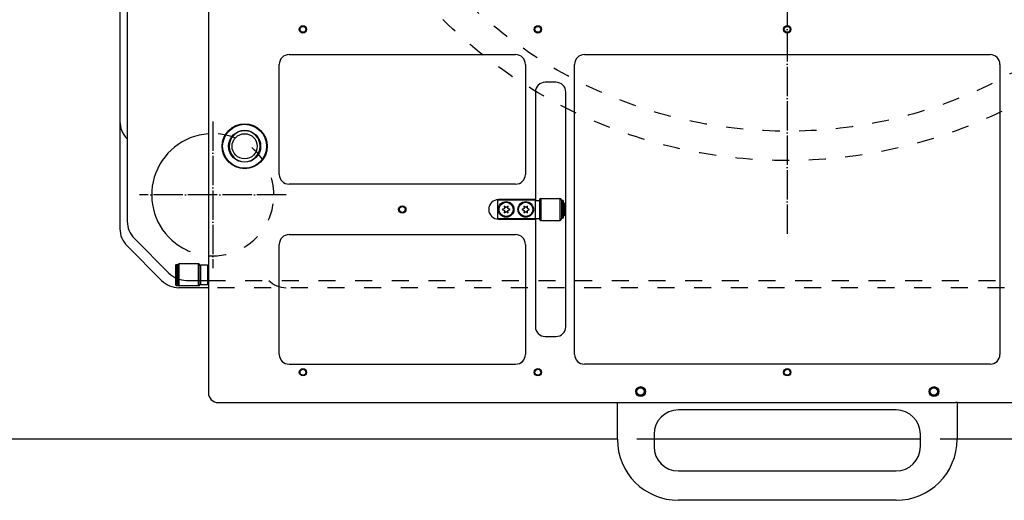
# Model space of a CAD drawing. Extents: x -1809 to 6113, y -4129 to 1471.
# Tile 58 of 197: x 986 to 1389, y -2162 to -1965. Entities that reach past the tile are written whole.
import ezdxf

# ---------------------------------------------------------------- set-up
doc = ezdxf.new("R2010")
doc.units = 0
doc.linetypes.add('DASHED', pattern=[15, 7, -8])
doc.linetypes.add('DOT_CENTER', pattern=[14, 12, -1, 0, -1])
doc.layers.get('0').update_dxf_attribs({"linetype": 'CONTINUOUS'})
for name, color, linetype in [('1', 7, 'CONTINUOUS'), ('141', 7, 'CONTINUOUS'), ('16', 7, 'CONTINUOUS'), ('DIMPROHIDE', 7, 'CONTINUOUS'), ('OBJECT', 7, 'CONTINUOUS')]:
    doc.layers.add(name, color=color, linetype=linetype)

# ---------------------------------------------------------------- blocks, each defined once
blk = doc.blocks.new('HEADPLATE_TEL', base_point=(934, -2316.07))
at = {"layer": '141', "color": 7, "linetype": 'CONTINUOUS'}
for p, q in [((1030, -1538.88), (1030, -2047.74)), ((1032.93, -2054.81), (1047.07, -2068.95)), ((1054.14, -2071.88), (1063.2, -2071.88))]:
    blk.add_line(p, q, dxfattribs=at)
at = {"layer": '141', "color": 7, "linetype": 'DASHED'}
blk.add_line((1063.2, -2071.88), (1535.86, -2071.88), dxfattribs=at)
at = {"layer": '141', "color": 7, "linetype": 'CONTINUOUS'}
for centre, start, end in [((1040, -2047.74), 180, -135), ((1054.14, -2061.88), -135, -90)]:
    blk.add_arc(centre, 10, start, end, dxfattribs=at)
at = {"layer": '16', "color": 1, "linetype": 'DOT_CENTER'}
blk.add_line((1300, -1589.68), (1300, -2054.08), dxfattribs=at)
at = {"layer": 'DIMPROHIDE', "color": 7, "linetype": 'CONTINUOUS'}
for p, q in [((1027, -1538.88), (1027, -2050.74)), ((1044.07, -2071.95), (1029.93, -2057.81)), ((1063.2, -2074.88), (1051.14, -2074.88)), ((1230.5, -2136.88), (934, -2136.88)), ((1354.5, -2136.88), (1245.5, -2136.88)), ((1630, -2136.88), (1369.5, -2136.88))]:
    blk.add_line(p, q, dxfattribs=at)
at = {"layer": 'DIMPROHIDE', "color": 7, "linetype": 'DASHED'}
for p, q in [((1538.86, -2074.88), (1063.2, -2074.88)), ((1245.5, -2136.88), (1230.5, -2136.88)), ((1369.5, -2136.88), (1354.5, -2136.88))]:
    blk.add_line(p, q, dxfattribs=at)
for radius in [201, 189]:
    blk.add_circle((1300, -1821.88), radius, dxfattribs=at)
at = {"layer": 'DIMPROHIDE', "color": 7, "linetype": 'CONTINUOUS'}
for centre, radius, start, end in [((1037, -2006.88), 10, 180, -134.427), ((1065, -2036.88), 25, 94.1289, -127.7343), ((1037, -2050.74), 10, 180, -135), ((1051.14, -2064.88), 10, -135, -90), ((1095, -2064.88), 10, -135.573, -90)]:
    blk.add_arc(centre, radius, start, end, dxfattribs=at)
at = {"layer": 'DIMPROHIDE', "color": 7, "linetype": 'DASHED'}
for start, end in [(0, 94.1289), (-127.7343, 0)]:
    blk.add_arc((1065, -2036.88), 25, start, end, dxfattribs=at)
at = {"layer": 'OBJECT', "color": 1, "linetype": 'DOT_CENTER'}
for p, q in [((1065, -2006.88), (1065, -2066.88)), ((1095, -2036.88), (1035, -2036.88))]:
    blk.add_line(p, q, dxfattribs=at)
blk = doc.blocks.new('E7018-24101__831', base_point=(1536.8, -1521.88))
at = {"color": 1, "linetype": 'CONTINUOUS'}
for p, q in [((1063.2, -1525.88), (1063.2, -2117.88)), ((1096.18, -1979.53), (1188.86, -1979.53)), ((1217, -1979.53), (1383, -1979.53)), ((1092.18, -2028.53), (1092.18, -1983.53)), ((1192.86, -1983.53), (1192.86, -2028.53)), ((1213, -2102.19), (1213, -1983.53)), ((1387, -1983.53), (1387, -2102.19)), ((1205.4, -1990.86), (1201, -1990.86)), ((1197, -1994.86), (1197, -2038.86)), ((1209.4, -2090.86), (1209.4, -1994.86)), ((1188.86, -2032.53), (1096.18, -2032.53)), ((1197, -2038.86), (1181.9, -2038.86)), ((1197, -2038.86), (1197, -2039.06)), ((1197, -2039.16), (1197, -2039.06)), ((1197, -2046.56), (1197, -2039.16)), ((1181.9, -2046.86), (1197, -2046.86)), ((1197, -2046.66), (1197, -2046.56)), ((1197, -2046.66), (1197, -2046.86)), ((1197, -2046.86), (1197, -2090.86)), ((1096.18, -2053.19), (1188.86, -2053.19)), ((1092.18, -2102.19), (1092.18, -2057.19)), ((1192.86, -2057.19), (1192.86, -2102.19)), ((1201, -2094.86), (1205.4, -2094.86)), ((1096.18, -2106.19), (1188.86, -2106.19)), ((1383, -2106.19), (1217, -2106.19)), ((1067.2, -2121.88), (1230.5, -2121.88)), ((1230.5, -2121.88), (1231.1, -2121.88)), ((1231.1, -2121.88), (1368.9, -2121.88)), ((1369.5, -2121.88), (1368.9, -2121.88)), ((1369.5, -2121.88), (1532.8, -2121.88))]:
    blk.add_line(p, q, dxfattribs=at)
for centre, radius in [((1101.88, -1969.2), 1.5), ((1101.88, -1969.2), 1.2), ((1198, -1969.2), 1.5), ((1198, -1969.2), 1.2), ((1300, -1969.2), 1.5), ((1300, -1969.2), 1.2), ((1078.03, -2017.03), 9.2), ((1078.03, -2017.03), 9), ((1078.03, -2017.03), 6.55), ((1142.52, -2042.86), 1.5), ((1142.52, -2042.86), 1.2), ((1101.88, -2109.49), 1.5), ((1101.88, -2109.49), 1.2), ((1198, -2109.49), 1.5), ((1198, -2109.49), 1.2), ((1300, -2109.49), 1.5), ((1300, -2109.49), 1.2), ((1240, -2117.38), 2), ((1240, -2117.38), 1.6), ((1360, -2117.38), 2), ((1360, -2117.38), 1.6)]:
    blk.add_circle(centre, radius, dxfattribs=at)
for centre, radius, start, end in [((1096.18, -1983.53), 4, 90, 180), ((1188.86, -1983.53), 4, 0, 90), ((1217, -1983.53), 4, 90, 180), ((1383, -1983.53), 4, 0, 90), ((1201, -1994.86), 4, 90, 180), ((1205.4, -1994.86), 4, 0, 90), ((1078.03, -2017.03), 6.35, 90, -90), ((1078.03, -2017.03), 6.35, -90, 90), ((1096.18, -2028.53), 4, 180, -90), ((1188.86, -2028.53), 4, -90, 0), ((1181.9, -2042.86), 4, 90, -90), ((1096.18, -2057.19), 4, 90, 180), ((1188.86, -2057.19), 4, 0, 90), ((1201, -2090.86), 4, 180, -90), ((1205.4, -2090.86), 4, -90, 0), ((1096.18, -2102.19), 4, 180, -90), ((1188.86, -2102.19), 4, -90, 0), ((1217, -2102.19), 4, 180, -90), ((1383, -2102.19), 4, -90, 0), ((1067.2, -2117.88), 4, 180, -90)]:
    blk.add_arc(centre, radius, start, end, dxfattribs=at)
blk = doc.blocks.new('E2812-23753-0__832', base_point=(1063.2, -2065.39))
at = {"color": 1, "linetype": 'CONTINUOUS'}
for p, q in [((1049.7, -2065.69), (1050, -2065.39)), ((1049.7, -2065.69), (1049.7, -2073.69)), ((1050, -2065.39), (1050, -2073.99)), ((1050, -2065.39), (1050.7, -2065.39)), ((1050.7, -2065.39), (1050.7, -2065.79)), ((1050.7, -2067.19), (1050.7, -2065.79)), ((1050.7, -2072.19), (1050.7, -2067.19)), ((1063.2, -2067.19), (1063, -2067.19)), ((1049.7, -2073.69), (1050, -2073.99)), ((1050, -2073.99), (1050.7, -2073.99)), ((1050.7, -2073.59), (1050.7, -2072.19)), ((1050.7, -2073.59), (1050.7, -2073.99)), ((1063.2, -2072.19), (1063, -2072.19))]:
    blk.add_line(p, q, dxfattribs=at)
blk = doc.blocks.new('BEARING_HK0509__833', base_point=(1059.7, -2065.19))
at = {"color": 1, "linetype": 'CONTINUOUS'}
for p, q in [((1050.7, -2067.19), (1050.7, -2065.79)), ((1051.3, -2074.19), (1051.3, -2065.19)), ((1059.1, -2065.19), (1051.3, -2065.19)), ((1059.1, -2074.19), (1059.1, -2065.19)), ((1059.7, -2065.89), (1059.7, -2065.79)), ((1059.7, -2065.89), (1059.7, -2069.69)), ((1050.7, -2072.19), (1050.7, -2067.19)), ((1059.7, -2069.69), (1059.7, -2073.49)), ((1050.7, -2073.59), (1050.7, -2072.19)), ((1059.1, -2074.19), (1051.3, -2074.19)), ((1059.7, -2073.59), (1059.7, -2073.49))]:
    blk.add_line(p, q, dxfattribs=at)
for centre, start, end in [((1051.3, -2065.79), 90, 180), ((1059.1, -2065.79), 0, 90), ((1051.3, -2073.59), 180, -90), ((1059.1, -2073.59), -90, 0)]:
    blk.add_arc(centre, 0.6, start, end, dxfattribs=at)
blk = doc.blocks.new('24791-0S111__834', base_point=(1063, -2065.69))
at = {"color": 1, "linetype": 'CONTINUOUS'}
for p, q in [((1059.7, -2065.89), (1059.9, -2065.69)), ((1059.7, -2065.89), (1059.7, -2069.69)), ((1062.8, -2065.69), (1059.9, -2065.69)), ((1059.9, -2065.69), (1059.9, -2069.69)), ((1063, -2065.89), (1062.8, -2065.69)), ((1062.8, -2065.69), (1062.8, -2069.69)), ((1063, -2065.89), (1063, -2069.69)), ((1059.7, -2069.69), (1059.7, -2073.49)), ((1059.9, -2069.69), (1059.9, -2073.69)), ((1062.8, -2069.69), (1062.8, -2073.69)), ((1063, -2069.69), (1063, -2073.49)), ((1059.7, -2073.49), (1059.9, -2073.69)), ((1062.8, -2073.69), (1059.9, -2073.69)), ((1063, -2073.49), (1062.8, -2073.69))]:
    blk.add_line(p, q, dxfattribs=at)
blk = doc.blocks.new('BEARING_ASSY1_3__835', base_point=(1063.2, -2065.19))
for name, p in [('E2812-23753-0__832', (1063.2, -2065.39)), ('BEARING_HK0509__833', (1059.7, -2065.19)), ('24791-0S111__834', (1063, -2065.69))]:
    blk.add_blockref(name, p)
blk = doc.blocks.new('23796-0S111__844', base_point=(1209.1, -2039.06))
at = {"color": 1, "linetype": 'CONTINUOUS'}
for p, q in [((1197, -2039.06), (1181.5, -2039.06)), ((1181.5, -2039.06), (1181.5, -2046.66)), ((1197, -2039.16), (1197, -2039.06)), ((1197, -2046.56), (1197, -2039.16)), ((1197, -2039.16), (1198.6, -2039.16)), ((1198.6, -2039.16), (1198.6, -2040.36)), ((1198.6, -2040.36), (1198.6, -2045.36)), ((1207.6, -2040.36), (1207.8, -2040.36)), ((1207.8, -2040.36), (1207.8, -2041.26)), ((1207.8, -2041.26), (1207.8, -2042.86)), ((1208.5, -2041.26), (1208.4, -2041.26)), ((1208.5, -2040.36), (1208.9, -2040.36)), ((1208.5, -2040.36), (1208.5, -2041.26)), ((1208.5, -2041.26), (1208.5, -2042.86)), ((1209.1, -2040.56), (1208.9, -2040.36)), ((1208.9, -2040.36), (1208.9, -2042.86)), ((1209.1, -2045.16), (1209.1, -2040.56)), ((1198.6, -2045.36), (1198.6, -2046.56)), ((1207.6, -2045.36), (1207.8, -2045.36)), ((1207.8, -2042.86), (1207.8, -2044.46)), ((1207.8, -2044.46), (1207.8, -2045.36)), ((1208.5, -2044.46), (1208.4, -2044.46)), ((1208.5, -2042.86), (1208.5, -2044.46)), ((1208.5, -2044.46), (1208.5, -2045.36)), ((1208.5, -2045.36), (1208.9, -2045.36)), ((1208.9, -2042.86), (1208.9, -2045.36)), ((1209.1, -2045.16), (1208.9, -2045.36)), ((1197, -2046.66), (1181.5, -2046.66)), ((1197, -2046.66), (1197, -2046.56)), ((1197, -2046.56), (1198.6, -2046.56))]:
    blk.add_line(p, q, dxfattribs=at)
for centre in [(1185, -2042.86), (1193, -2042.86)]:
    blk.add_circle(centre, 3.2, dxfattribs=at)
blk = doc.blocks.new('WASHER1__845', base_point=(1208.4, -2039.21))
at = {"color": 1, "linetype": 'CONTINUOUS'}
for p, q in [((1208.4, -2039.21), (1207.8, -2039.21)), ((1207.8, -2039.21), (1207.8, -2040.36)), ((1207.8, -2040.36), (1207.8, -2041.26)), ((1207.8, -2041.26), (1207.8, -2042.86)), ((1208.4, -2039.21), (1208.4, -2046.51)), ((1207.8, -2042.86), (1207.8, -2044.46)), ((1207.8, -2044.46), (1207.8, -2045.36)), ((1207.8, -2045.36), (1207.8, -2046.51)), ((1208.4, -2046.51), (1207.8, -2046.51))]:
    blk.add_line(p, q, dxfattribs=at)
blk = doc.blocks.new('BEARING_HK0509__846', base_point=(1207.6, -2038.36))
at = {"color": 1, "linetype": 'CONTINUOUS'}
for p, q in [((1198.6, -2038.96), (1198.6, -2039.16)), ((1198.6, -2039.16), (1198.6, -2040.36)), ((1198.6, -2040.36), (1198.6, -2045.36)), ((1199.2, -2038.36), (1199.2, -2047.36)), ((1199.2, -2038.36), (1207, -2038.36)), ((1207, -2038.36), (1207, -2047.36)), ((1207.6, -2038.96), (1207.6, -2046.76)), ((1198.6, -2045.36), (1198.6, -2046.56)), ((1198.6, -2046.56), (1198.6, -2046.76)), ((1199.2, -2047.36), (1207, -2047.36))]:
    blk.add_line(p, q, dxfattribs=at)
for centre, start, end in [((1199.2, -2038.96), 90, 180), ((1207, -2038.96), 0, 90), ((1199.2, -2046.76), 180, -90), ((1207, -2046.76), -90, 0)]:
    blk.add_arc(centre, 0.6, start, end, dxfattribs=at)
blk = doc.blocks.new('BEARING_ASSY2_3__847', base_point=(1209.1, -2038.36))
for name, p in [('23796-0S111__844', (1209.1, -2039.06)), ('BEARING_HK0509__846', (1207.6, -2038.36)), ('WASHER1__845', (1208.4, -2039.21))]:
    blk.add_blockref(name, p)
blk = doc.blocks.new('BEARINGS__896', base_point=(1550.3, -1569.57))
for name, p in [('BEARING_ASSY2_3__847', (1209.1, -2038.36)), ('BEARING_ASSY1_3__835', (1063.2, -2065.19))]:
    blk.add_blockref(name, p)
blk = doc.blocks.new('0515-2034_M3X12_2__902', base_point=(1187.9, -1892.64))
at = {"color": 1, "linetype": 'CONTINUOUS'}
for p, q in [((1184.31, -1895.14), (1183.4, -1895.54)), ((1183.4, -1895.54), (1184.31, -1895.94)), ((1185, -1894.74), (1184.2, -1894.15)), ((1184.2, -1894.15), (1184.31, -1895.14)), ((1184.31, -1895.94), (1184.2, -1896.92)), ((1184.2, -1896.92), (1185, -1896.34)), ((1185.8, -1894.15), (1185, -1894.74)), ((1185, -1896.34), (1185.8, -1896.92)), ((1185.69, -1895.14), (1185.8, -1894.15)), ((1186.6, -1895.54), (1185.69, -1895.14)), ((1185.69, -1895.94), (1186.6, -1895.54)), ((1185.8, -1896.92), (1185.69, -1895.94))]:
    blk.add_line(p, q, dxfattribs=at)
blk.add_circle((1185, -1895.54), 2.9, dxfattribs=at)
blk = doc.blocks.new('0515-2034_M3X12_4__903', base_point=(1187.9, -2039.96))
at = {"color": 1, "linetype": 'CONTINUOUS'}
for p, q in [((1184.2, -2041.47), (1184.31, -2042.46)), ((1185, -2042.06), (1184.2, -2041.47)), ((1185.8, -2041.47), (1185, -2042.06)), ((1185.69, -2042.46), (1185.8, -2041.47)), ((1184.31, -2042.46), (1183.4, -2042.86)), ((1183.4, -2042.86), (1184.31, -2043.26)), ((1184.31, -2043.26), (1184.2, -2044.24)), ((1184.2, -2044.24), (1185, -2043.66)), ((1185, -2043.66), (1185.8, -2044.24)), ((1186.6, -2042.86), (1185.69, -2042.46)), ((1185.69, -2043.26), (1186.6, -2042.86)), ((1185.8, -2044.24), (1185.69, -2043.26))]:
    blk.add_line(p, q, dxfattribs=at)
blk.add_circle((1185, -2042.86), 2.9, dxfattribs=at)
blk = doc.blocks.new('0515-2034_M3X12_5__904', base_point=(1195.9, -2039.96))
at = {"color": 1, "linetype": 'CONTINUOUS'}
for p, q in [((1192.2, -2041.47), (1192.31, -2042.46)), ((1193, -2042.06), (1192.2, -2041.47)), ((1193.8, -2041.47), (1193, -2042.06)), ((1193.69, -2042.46), (1193.8, -2041.47)), ((1192.31, -2042.46), (1191.4, -2042.86)), ((1191.4, -2042.86), (1192.31, -2043.26)), ((1192.31, -2043.26), (1192.2, -2044.24)), ((1192.2, -2044.24), (1193, -2043.66)), ((1193, -2043.66), (1193.8, -2044.24)), ((1194.6, -2042.86), (1193.69, -2042.46)), ((1193.69, -2043.26), (1194.6, -2042.86)), ((1193.8, -2044.24), (1193.69, -2043.26))]:
    blk.add_line(p, q, dxfattribs=at)
blk.add_circle((1193, -2042.86), 2.9, dxfattribs=at)
blk = doc.blocks.new('0515-2034_M3X12_7__905', base_point=(1409.9, -2039.96))
at = {"color": 1, "linetype": 'CONTINUOUS'}
for p, q in [((1406.2, -2041.47), (1406.31, -2042.46)), ((1407, -2042.06), (1406.2, -2041.47)), ((1407.8, -2041.47), (1407, -2042.06)), ((1407.69, -2042.46), (1407.8, -2041.47)), ((1406.31, -2042.46), (1405.4, -2042.86)), ((1405.4, -2042.86), (1406.31, -2043.26)), ((1406.31, -2043.26), (1406.2, -2044.24)), ((1406.2, -2044.24), (1407, -2043.66)), ((1407, -2043.66), (1407.8, -2044.24)), ((1408.6, -2042.86), (1407.69, -2042.46)), ((1407.69, -2043.26), (1408.6, -2042.86)), ((1407.8, -2044.24), (1407.69, -2043.26))]:
    blk.add_line(p, q, dxfattribs=at)
blk.add_circle((1407, -2042.86), 2.9, dxfattribs=at)
blk = doc.blocks.new('0515-2034_M3X12_6__906', base_point=(1417.9, -2039.96))
at = {"color": 1, "linetype": 'CONTINUOUS'}
for p, q in [((1414.2, -2041.47), (1414.31, -2042.46)), ((1415, -2042.06), (1414.2, -2041.47)), ((1415.8, -2041.47), (1415, -2042.06)), ((1415.69, -2042.46), (1415.8, -2041.47)), ((1414.31, -2042.46), (1413.4, -2042.86)), ((1413.4, -2042.86), (1414.31, -2043.26)), ((1414.31, -2043.26), (1414.2, -2044.24)), ((1414.2, -2044.24), (1415, -2043.66)), ((1415, -2043.66), (1415.8, -2044.24)), ((1416.6, -2042.86), (1415.69, -2042.46)), ((1415.69, -2043.26), (1416.6, -2042.86)), ((1415.8, -2044.24), (1415.69, -2043.26))]:
    blk.add_line(p, q, dxfattribs=at)
blk.add_circle((1415, -2042.86), 2.9, dxfattribs=at)
blk = doc.blocks.new('0515-2034_M3X12_9__907', base_point=(1409.9, -1892.64))
at = {"color": 1, "linetype": 'CONTINUOUS'}
for p, q in [((1406.31, -1895.14), (1405.4, -1895.54)), ((1405.4, -1895.54), (1406.31, -1895.94)), ((1407, -1894.74), (1406.2, -1894.15)), ((1406.2, -1894.15), (1406.31, -1895.14)), ((1406.31, -1895.94), (1406.2, -1896.92)), ((1406.2, -1896.92), (1407, -1896.34)), ((1407.8, -1894.15), (1407, -1894.74)), ((1407, -1896.34), (1407.8, -1896.92)), ((1407.69, -1895.14), (1407.8, -1894.15)), ((1408.6, -1895.54), (1407.69, -1895.14)), ((1407.69, -1895.94), (1408.6, -1895.54)), ((1407.8, -1896.92), (1407.69, -1895.94))]:
    blk.add_line(p, q, dxfattribs=at)
blk.add_circle((1407, -1895.54), 2.9, dxfattribs=at)
blk = doc.blocks.new('0515-2034_M3X12_8__908', base_point=(1417.9, -1892.64))
at = {"color": 1, "linetype": 'CONTINUOUS'}
for p, q in [((1414.31, -1895.14), (1413.4, -1895.54)), ((1413.4, -1895.54), (1414.31, -1895.94)), ((1415, -1894.74), (1414.2, -1894.15)), ((1414.2, -1894.15), (1414.31, -1895.14)), ((1414.31, -1895.94), (1414.2, -1896.92)), ((1414.2, -1896.92), (1415, -1896.34)), ((1415.8, -1894.15), (1415, -1894.74)), ((1415, -1896.34), (1415.8, -1896.92)), ((1415.69, -1895.14), (1415.8, -1894.15)), ((1416.6, -1895.54), (1415.69, -1895.14)), ((1415.69, -1895.94), (1416.6, -1895.54)), ((1415.8, -1896.92), (1415.69, -1895.94))]:
    blk.add_line(p, q, dxfattribs=at)
blk.add_circle((1415, -1895.54), 2.9, dxfattribs=at)
blk = doc.blocks.new('0515-2034_M3X12_3__909', base_point=(1195.9, -1892.64))
at = {"color": 1, "linetype": 'CONTINUOUS'}
for p, q in [((1192.31, -1895.14), (1191.4, -1895.54)), ((1191.4, -1895.54), (1192.31, -1895.94)), ((1193, -1894.74), (1192.2, -1894.15)), ((1192.2, -1894.15), (1192.31, -1895.14)), ((1192.31, -1895.94), (1192.2, -1896.92)), ((1192.2, -1896.92), (1193, -1896.34)), ((1193.8, -1894.15), (1193, -1894.74)), ((1193, -1896.34), (1193.8, -1896.92)), ((1193.69, -1895.14), (1193.8, -1894.15)), ((1194.6, -1895.54), (1193.69, -1895.14)), ((1193.69, -1895.94), (1194.6, -1895.54)), ((1193.8, -1896.92), (1193.69, -1895.94))]:
    blk.add_line(p, q, dxfattribs=at)
blk.add_circle((1193, -1895.54), 2.9, dxfattribs=at)
blk = doc.blocks.new('0515-2034_M3X12_3__910', base_point=(1195.9, -1745.32))
at = {"color": 1, "linetype": 'CONTINUOUS'}
for p, q in [((1192.31, -1747.82), (1191.4, -1748.22)), ((1193, -1747.42), (1192.2, -1746.83)), ((1192.2, -1746.83), (1192.31, -1747.82)), ((1193.8, -1746.83), (1193, -1747.42)), ((1193.69, -1747.82), (1193.8, -1746.83)), ((1194.6, -1748.22), (1193.69, -1747.82)), ((1191.4, -1748.22), (1192.31, -1748.62)), ((1192.31, -1748.62), (1192.2, -1749.6)), ((1192.2, -1749.6), (1193, -1749.02)), ((1193, -1749.02), (1193.8, -1749.6)), ((1193.69, -1748.62), (1194.6, -1748.22)), ((1193.8, -1749.6), (1193.69, -1748.62))]:
    blk.add_line(p, q, dxfattribs=at)
blk.add_circle((1193, -1748.22), 2.9, dxfattribs=at)
blk = doc.blocks.new('0515-2034_M3X12_2__911', base_point=(1187.9, -1745.32))
at = {"color": 1, "linetype": 'CONTINUOUS'}
for p, q in [((1184.31, -1747.82), (1183.4, -1748.22)), ((1185, -1747.42), (1184.2, -1746.83)), ((1184.2, -1746.83), (1184.31, -1747.82)), ((1185.8, -1746.83), (1185, -1747.42)), ((1185.69, -1747.82), (1185.8, -1746.83)), ((1186.6, -1748.22), (1185.69, -1747.82)), ((1183.4, -1748.22), (1184.31, -1748.62)), ((1184.31, -1748.62), (1184.2, -1749.6)), ((1184.2, -1749.6), (1185, -1749.02)), ((1185, -1749.02), (1185.8, -1749.6)), ((1185.69, -1748.62), (1186.6, -1748.22)), ((1185.8, -1749.6), (1185.69, -1748.62))]:
    blk.add_line(p, q, dxfattribs=at)
blk.add_circle((1185, -1748.22), 2.9, dxfattribs=at)
blk = doc.blocks.new('0515-2034_M3X12_10__912', base_point=(1417.9, -1745.32))
at = {"color": 1, "linetype": 'CONTINUOUS'}
for p, q in [((1414.31, -1747.82), (1413.4, -1748.22)), ((1415, -1747.42), (1414.2, -1746.83)), ((1414.2, -1746.83), (1414.31, -1747.82)), ((1415.8, -1746.83), (1415, -1747.42)), ((1415.69, -1747.82), (1415.8, -1746.83)), ((1416.6, -1748.22), (1415.69, -1747.82)), ((1413.4, -1748.22), (1414.31, -1748.62)), ((1414.31, -1748.62), (1414.2, -1749.6)), ((1414.2, -1749.6), (1415, -1749.02)), ((1415, -1749.02), (1415.8, -1749.6)), ((1415.69, -1748.62), (1416.6, -1748.22)), ((1415.8, -1749.6), (1415.69, -1748.62))]:
    blk.add_line(p, q, dxfattribs=at)
blk.add_circle((1415, -1748.22), 2.9, dxfattribs=at)
blk = doc.blocks.new('0515-2034_M3X12_13__913', base_point=(1409.9, -1745.32))
at = {"color": 1, "linetype": 'CONTINUOUS'}
for p, q in [((1406.31, -1747.82), (1405.4, -1748.22)), ((1407, -1747.42), (1406.2, -1746.83)), ((1406.2, -1746.83), (1406.31, -1747.82)), ((1407.8, -1746.83), (1407, -1747.42)), ((1407.69, -1747.82), (1407.8, -1746.83)), ((1408.6, -1748.22), (1407.69, -1747.82)), ((1405.4, -1748.22), (1406.31, -1748.62)), ((1406.31, -1748.62), (1406.2, -1749.6)), ((1406.2, -1749.6), (1407, -1749.02)), ((1407, -1749.02), (1407.8, -1749.6)), ((1407.69, -1748.62), (1408.6, -1748.22)), ((1407.8, -1749.6), (1407.69, -1748.62))]:
    blk.add_line(p, q, dxfattribs=at)
blk.add_circle((1407, -1748.22), 2.9, dxfattribs=at)
blk = doc.blocks.new('0515-2034_M3X12_12__914', base_point=(1417.9, -1598))
at = {"color": 1, "linetype": 'CONTINUOUS'}
for p, q in [((1414.31, -1600.5), (1413.4, -1600.9)), ((1413.4, -1600.9), (1414.31, -1601.3)), ((1414.2, -1599.51), (1414.31, -1600.5)), ((1415, -1600.1), (1414.2, -1599.51)), ((1414.31, -1601.3), (1414.2, -1602.28)), ((1414.2, -1602.28), (1415, -1601.7)), ((1415.8, -1599.51), (1415, -1600.1)), ((1415, -1601.7), (1415.8, -1602.28)), ((1415.69, -1600.5), (1415.8, -1599.51)), ((1416.6, -1600.9), (1415.69, -1600.5)), ((1415.69, -1601.3), (1416.6, -1600.9)), ((1415.8, -1602.28), (1415.69, -1601.3))]:
    blk.add_line(p, q, dxfattribs=at)
blk.add_circle((1415, -1600.9), 2.9, dxfattribs=at)
blk = doc.blocks.new('0515-2034_M3X12_11__915', base_point=(1409.9, -1598))
at = {"color": 1, "linetype": 'CONTINUOUS'}
for p, q in [((1406.31, -1600.5), (1405.4, -1600.9)), ((1405.4, -1600.9), (1406.31, -1601.3)), ((1406.2, -1599.51), (1406.31, -1600.5)), ((1407, -1600.1), (1406.2, -1599.51)), ((1406.31, -1601.3), (1406.2, -1602.28)), ((1406.2, -1602.28), (1407, -1601.7)), ((1407.8, -1599.51), (1407, -1600.1)), ((1407, -1601.7), (1407.8, -1602.28)), ((1407.69, -1600.5), (1407.8, -1599.51)), ((1408.6, -1600.9), (1407.69, -1600.5)), ((1407.69, -1601.3), (1408.6, -1600.9)), ((1407.8, -1602.28), (1407.69, -1601.3))]:
    blk.add_line(p, q, dxfattribs=at)
blk.add_circle((1407, -1600.9), 2.9, dxfattribs=at)
blk = doc.blocks.new('0515-2034_M3X12_0__916', base_point=(1195.9, -1598))
at = {"color": 1, "linetype": 'CONTINUOUS'}
for p, q in [((1192.31, -1600.5), (1191.4, -1600.9)), ((1191.4, -1600.9), (1192.31, -1601.3)), ((1192.2, -1599.51), (1192.31, -1600.5)), ((1193, -1600.1), (1192.2, -1599.51)), ((1192.31, -1601.3), (1192.2, -1602.28)), ((1192.2, -1602.28), (1193, -1601.7)), ((1193.8, -1599.51), (1193, -1600.1)), ((1193, -1601.7), (1193.8, -1602.28)), ((1193.69, -1600.5), (1193.8, -1599.51)), ((1194.6, -1600.9), (1193.69, -1600.5)), ((1193.69, -1601.3), (1194.6, -1600.9)), ((1193.8, -1602.28), (1193.69, -1601.3))]:
    blk.add_line(p, q, dxfattribs=at)
blk.add_circle((1193, -1600.9), 2.9, dxfattribs=at)
blk = doc.blocks.new('0515-2034-M3X12_1__917', base_point=(1187.9, -1598))
at = {"color": 1, "linetype": 'CONTINUOUS'}
for p, q in [((1184.31, -1600.5), (1183.4, -1600.9)), ((1183.4, -1600.9), (1184.31, -1601.3)), ((1184.2, -1599.51), (1184.31, -1600.5)), ((1185, -1600.1), (1184.2, -1599.51)), ((1184.31, -1601.3), (1184.2, -1602.28)), ((1184.2, -1602.28), (1185, -1601.7)), ((1185.8, -1599.51), (1185, -1600.1)), ((1185, -1601.7), (1185.8, -1602.28)), ((1185.69, -1600.5), (1185.8, -1599.51)), ((1186.6, -1600.9), (1185.69, -1600.5)), ((1185.69, -1601.3), (1186.6, -1600.9)), ((1185.8, -1602.28), (1185.69, -1601.3))]:
    blk.add_line(p, q, dxfattribs=at)
blk.add_circle((1185, -1600.9), 2.9, dxfattribs=at)
blk = doc.blocks.new('SCREWSET_STIFFENER__918', base_point=(1417.9, -1598))
for name, p in [('0515-2034-M3X12_1__917', (1187.9, -1598)), ('0515-2034_M3X12_0__916', (1195.9, -1598)), ('0515-2034_M3X12_11__915', (1409.9, -1598)), ('0515-2034_M3X12_12__914', (1417.9, -1598)), ('0515-2034_M3X12_2__911', (1187.9, -1745.32)), ('0515-2034_M3X12_3__910', (1195.9, -1745.32)), ('0515-2034_M3X12_13__913', (1409.9, -1745.32)), ('0515-2034_M3X12_10__912', (1417.9, -1745.32)), ('0515-2034_M3X12_2__902', (1187.9, -1892.64)), ('0515-2034_M3X12_3__909', (1195.9, -1892.64)), ('0515-2034_M3X12_9__907', (1409.9, -1892.64)), ('0515-2034_M3X12_8__908', (1417.9, -1892.64)), ('0515-2034_M3X12_4__903', (1187.9, -2039.96)), ('0515-2034_M3X12_5__904', (1195.9, -2039.96)), ('0515-2034_M3X12_7__905', (1409.9, -2039.96)), ('0515-2034_M3X12_6__906', (1417.9, -2039.96))]:
    blk.add_blockref(name, p)
blk = doc.blocks.new('6960-0041-0__929', base_point=(1084.38, -2010.68))
at = {"color": 1, "linetype": 'CONTINUOUS'}
blk.add_circle((1078.03, -2017.03), 5.15, dxfattribs=at)
for start, end in [(90, -90), (-90, 90)]:
    blk.add_arc((1078.03, -2017.03), 6.35, start, end, dxfattribs=at)
blk = doc.blocks.new('HOLEPLUGS__931', base_point=(1528.32, -1546.72))
blk.add_blockref('6960-0041-0__929', (1084.38, -2010.68))
blk = doc.blocks.new('24991-0S112_2__933', base_point=(1369.5, -2121.88))
at = {"color": 1, "linetype": 'CONTINUOUS'}
for p, q in [((1230.5, -2121.88), (1231.1, -2121.88)), ((1230.5, -2136.88), (1230.5, -2121.88)), ((1369.5, -2121.88), (1368.9, -2121.88)), ((1369.5, -2121.88), (1369.5, -2136.88)), ((1344.5, -2124.88), (1255.5, -2124.88)), ((1245.5, -2134.88), (1245.5, -2139.88)), ((1354.5, -2139.88), (1354.5, -2134.88)), ((1255.5, -2149.88), (1344.5, -2149.88)), ((1344.5, -2161.88), (1255.5, -2161.88))]:
    blk.add_line(p, q, dxfattribs=at)
for centre, radius, start, end in [((1255.5, -2134.88), 10, 90, 180), ((1344.5, -2134.88), 10, 0, 90), ((1255.5, -2136.88), 25, 180, -90), ((1344.5, -2136.88), 25, -90, 0), ((1255.5, -2139.88), 10, 180, -90), ((1344.5, -2139.88), 10, -90, 0)]:
    blk.add_arc(centre, radius, start, end, dxfattribs=at)
blk = doc.blocks.new('0515-2043_M4X8_3__934', base_point=(1362, -2115.38))
at = {"color": 1, "linetype": 'CONTINUOUS'}
for radius in [2, 1.5]:
    blk.add_circle((1360, -2117.38), radius, dxfattribs=at)
blk = doc.blocks.new('0515-2043_M4X8_2__937', base_point=(1242, -2115.38))
at = {"color": 1, "linetype": 'CONTINUOUS'}
for radius in [2, 1.5]:
    blk.add_circle((1240, -2117.38), radius, dxfattribs=at)
blk = doc.blocks.new('STIFF_HANDLES__938', base_point=(1369.5, -1481.88))
for name, p in [('0515-2043_M4X8_2__937', (1242, -2115.38)), ('0515-2043_M4X8_3__934', (1362, -2115.38)), ('24991-0S112_2__933', (1369.5, -2121.88))]:
    blk.add_blockref(name, p)
blk = doc.blocks.new('SMALLPARTS__939', base_point=(1550.3, -1481.88))
for name, p in [('STIFF_HANDLES__938', (1369.5, -1481.88)), ('HOLEPLUGS__931', (1528.32, -1546.72)), ('BEARINGS__896', (1550.3, -1569.57)), ('SCREWSET_STIFFENER__918', (1417.9, -1598))]:
    blk.add_blockref(name, p)
blk = doc.blocks.new('E7018-64101__940', base_point=(1550.3, -1481.88))
for name, p in [('SMALLPARTS__939', (1550.3, -1481.88)), ('E7018-24101__831', (1536.8, -1521.88))]:
    blk.add_blockref(name, p)
blk = doc.blocks.new('DUT_BOARD__941', base_point=(1507.82, -1537.57))
at = {"color": 1, "linetype": 'CONTINUOUS'}
for p, q in [((1096.18, -1979.53), (1188.86, -1979.53)), ((1217, -1979.53), (1383, -1979.53)), ((1092.18, -2028.53), (1092.18, -1983.53)), ((1192.86, -1983.53), (1192.86, -2028.53)), ((1213, -2102.19), (1213, -1983.53)), ((1387, -1983.53), (1387, -2102.19)), ((1188.86, -2032.53), (1096.18, -2032.53)), ((1096.18, -2053.19), (1188.86, -2053.19)), ((1092.18, -2102.19), (1092.18, -2057.19)), ((1192.86, -2057.19), (1192.86, -2102.19)), ((1096.18, -2106.19), (1188.86, -2106.19)), ((1383, -2106.19), (1217, -2106.19))]:
    blk.add_line(p, q, dxfattribs=at)
for centre, start, end in [((1096.18, -1983.53), 90, 180), ((1188.86, -1983.53), 0, 90), ((1217, -1983.53), 90, 180), ((1383, -1983.53), 0, 90), ((1096.18, -2028.53), 180, -90), ((1188.86, -2028.53), -90, 0), ((1096.18, -2057.19), 90, 180), ((1188.86, -2057.19), 0, 90), ((1096.18, -2102.19), 180, -90), ((1188.86, -2102.19), -90, 0), ((1217, -2102.19), 180, -90), ((1383, -2102.19), -90, 0)]:
    blk.add_arc(centre, 4, start, end, dxfattribs=at)
blk = doc.blocks.new('STIFF_ASSY_DUTBD__942', base_point=(1550.3, -1481.88))
for name, p in [('E7018-64101__940', (1550.3, -1481.88)), ('DUT_BOARD__941', (1507.82, -1537.57))]:
    blk.add_blockref(name, p)
blk = doc.blocks.new('A1__1020', base_point=(1550.3, -1481.88))
blk.add_blockref('STIFF_ASSY_DUTBD__942', (1550.3, -1481.88))
blk = doc.blocks.new('FRONT1__1021', base_point=(1550.3, -1481.88))
blk.add_blockref('A1__1020', (1550.3, -1481.88))
blk = doc.blocks.new('L1__1022', base_point=(1550.3, -1481.88))
blk.add_blockref('FRONT1__1021', (1550.3, -1481.88))

msp = doc.modelspace()

# ---------------------------------------------------------------- block references
msp.add_blockref('L1__1022', (1550.3, -1481.88))
at = {"layer": '1'}
msp.add_blockref('HEADPLATE_TEL', (934, -2316.07), dxfattribs=at)

doc.saveas('drawing.dxf')
